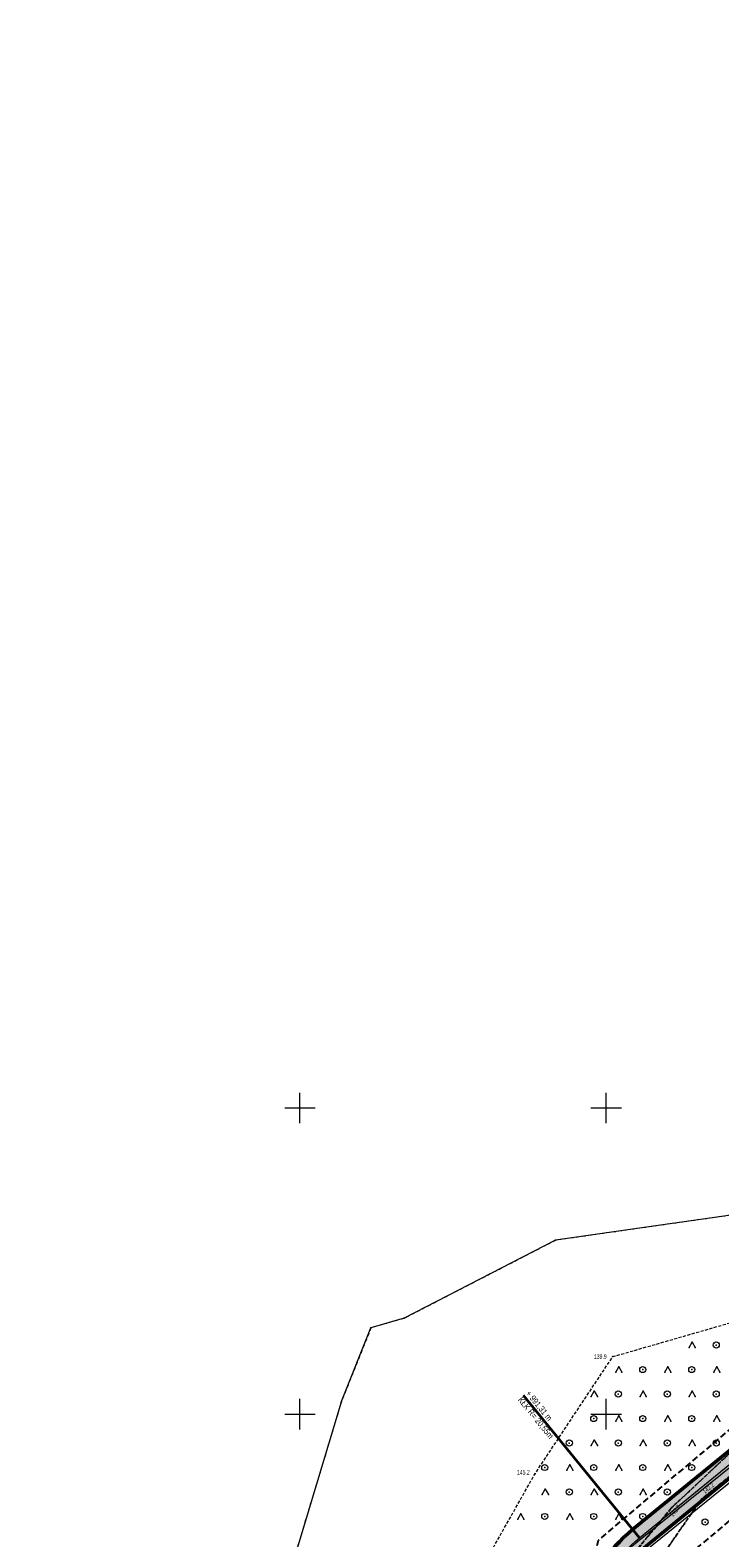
# Model space of a CAD drawing. Extents: x 6456700 to 6518119, y 5963420 to 5980059.
# Tile 246 of 256: x 6512325 to 6512437, y 5967329 to 5967575. Entities that reach past the tile are written whole.
import ezdxf
from ezdxf.enums import TextEntityAlignment as Align

# ---------------------------------------------------------------- set-up
doc = ezdxf.new("R2010")
doc.units = 0
doc.header["$MEASUREMENT"] = 0
for name, pattern in [('L_0_03', [1, 0.5, -0.5]), ('L_0_04', [1.5, 1, -0.5]), ('L_0_52', [1, 0.75, -0.25]), ('L_0_5A', [0.75, 0.5, -0.25])]:
    doc.linetypes.add(name, pattern=pattern)
doc.layers.get('0').update_dxf_attribs({"color": 2, "linetype": 'CONTINUOUS', "lineweight": 5})
for name, color, linetype, lineweight in [('18mm Kreska ciągła', 7, 'CONTINUOUS', 18), ('203_punkt_graniczny', 7, 'CONTINUOUS', 18), ('218_kontur_uzytku_gruntowego', 96, 'L_0_03', 18), ('219_dzialka_ewidencyjna', 7, 'CONTINUOUS', 18), ('35mm Ciągła', 7, 'CONTINUOUS', 35), ('50mm Kreska ciągła', 7, 'CONTINUOUS', 50), ('9mm Kreska ciągła', 252, 'CONTINUOUS', 9), ('jezdnia', 7, 'CONTINUOUS', 18), ('pikieta_naturalna', 7, 'CONTINUOUS', 18), ('pikieta_naturalna_Atr2', 7, 'CONTINUOUS', 18), ('siatka_krzyrzy', 7, 'CONTINUOUS', 18), ('teren_zalesiony', 7, 'CONTINUOUS', 18), ('Zakres', 7, 'CONTINUOUS', 18)]:
    doc.layers.add(name, color=color, linetype=linetype, lineweight=lineweight)
doc.styles.get("Standard").update_dxf_attribs({"font": 'txt', "width": 0.75})
doc.styles.add('Znaczniki', font='GOTHIC.TTF', dxfattribs={"width": 0.7})

# ---------------------------------------------------------------- blocks, each defined once
blk = doc.blocks.new('mdcp_nowa')
at = {"layer": '203_punkt_graniczny', "linetype": 'Continuous', "lineweight": 18}
for points in [[(6495141.74, 5983828.34, 1), (6495141.74, 5983828.43, 1)], [(6495117.04, 5983815.62, 1), (6495117.04, 5983815.71, 1)], [(6495111.59, 5983814.04, 1), (6495111.59, 5983814.12, 1)], [(6495106.74, 5983801.92, 1), (6495106.74, 5983802.01, 1)]]:
    blk.add_hatch(color=18, dxfattribs=at).paths.add_polyline_path(points)
at = {"layer": 'pikieta_naturalna', "linetype": 'Continuous', "lineweight": 18}
for points in [[(6495151.08, 5983809.34, 1), (6495151.08, 5983809.43, 1)], [(6495138.38, 5983790.21, 1), (6495138.38, 5983790.3, 1)], [(6495165.6, 5983786.11, 1), (6495165.6, 5983786.2, 1)], [(6495160.67, 5983784.63, 1), (6495160.67, 5983784.72, 1)]]:
    blk.add_hatch(color=18, dxfattribs=at).paths.add_polyline_path(points)
at = {"layer": '203_punkt_graniczny', "color": 7, "linetype": 'Continuous', "lineweight": 18}
for centre in [(6495141.74, 5983828.39), (6495117.04, 5983815.66), (6495111.59, 5983814.08), (6495106.74, 5983801.97)]:
    blk.add_circle(centre, 0.045, dxfattribs=at)
at = {"layer": '203_punkt_graniczny'}
for p in [(6495141.74, 5983828.39), (6495117.04, 5983815.66), (6495111.59, 5983814.08), (6495106.74, 5983801.97)]:
    blk.add_point(p, dxfattribs=at)
at = {"layer": '218_kontur_uzytku_gruntowego', "lineweight": 18, "flags": 128}
for points in [[(6495180.26, 5983833.91), (6495141.74, 5983828.39)], [(6495141.74, 5983828.39), (6495117.04, 5983815.66)], [(6495117.04, 5983815.66), (6495111.59, 5983814.08)], [(6495111.59, 5983814.08), (6495106.74, 5983801.97)], [(6495106.74, 5983801.97), (6495096.8, 5983769.04)]]:
    blk.add_lwpolyline(points, dxfattribs=at)
at = {"layer": '218_kontur_uzytku_gruntowego'}
for p in [(6495141.74, 5983828.39), (6495141.74, 5983828.39), (6495141.74, 5983828.39), (6495141.74, 5983828.39), (6495117.04, 5983815.66), (6495117.04, 5983815.66), (6495117.04, 5983815.66), (6495117.04, 5983815.66), (6495111.59, 5983814.08), (6495111.59, 5983814.08), (6495111.59, 5983814.08), (6495111.59, 5983814.08), (6495106.74, 5983801.97), (6495106.74, 5983801.97), (6495106.74, 5983801.97), (6495106.74, 5983801.97)]:
    blk.add_point(p, dxfattribs=at)
at = {"layer": '219_dzialka_ewidencyjna', "color": 3, "linetype": 'Continuous', "lineweight": 18, "flags": 128}
for points in [[(6495138.54, 5983714.78), (6495152.31, 5983776.9), (6495207.29, 5983821.11), (6495276.75, 5983886.9), (6495292.09, 5983926.48)], [(6495140.62, 5983714.82), (6495154.08, 5983775.81), (6495208.52, 5983819.89), (6495278.64, 5983885.86), (6495294.24, 5983926.27)], [(6495180.26, 5983833.91), (6495141.74, 5983828.39)], [(6495141.74, 5983828.39), (6495117.04, 5983815.66)], [(6495117.04, 5983815.66), (6495111.59, 5983814.08)], [(6495106.74, 5983801.97), (6495111.59, 5983814.08)], [(6495106.74, 5983801.97), (6495096.8, 5983769.04)]]:
    blk.add_lwpolyline(points, dxfattribs=at)
at = {"layer": '219_dzialka_ewidencyjna', "color": 3}
for p in [(6495141.74, 5983828.39), (6495141.74, 5983828.39), (6495117.04, 5983815.66), (6495117.04, 5983815.66), (6495111.59, 5983814.08), (6495111.59, 5983814.08), (6495106.74, 5983801.97), (6495106.74, 5983801.97)]:
    blk.add_point(p, dxfattribs=at)
at = {"layer": 'jezdnia', "color": 7, "linetype": 'L_0_52', "lineweight": 18, "flags": 128}
blk.add_lwpolyline([(6495195.83, 5982978.97), (6495200.77, 5982990.52), (6495203.76, 5983005.28), (6495200.35, 5983025.82), (6495193.24, 5983036.29), (6495189.14, 5983049.6), (6495185.12, 5983067.8), (6495183.17, 5983077.08), (6495178.19, 5983089.73), (6495174.64, 5983098.86), (6495168.43, 5983115.09), (6495161.55, 5983133.83), (6495154.76, 5983147.58), (6495144.33, 5983166.27), (6495135.54, 5983182.13), (6495131.43, 5983212.99), (6495131.68, 5983233.26), (6495131.46, 5983243.99), (6495128.32, 5983280.81), (6495127.29, 5983298.52), (6495124.19, 5983336.19), (6495123.5, 5983344), (6495121.28, 5983367.92), (6495119.64, 5983396.13), (6495116.73, 5983412.76), (6495117.19, 5983441.35), (6495116.43, 5983457.42), (6495115.48, 5983476.53), (6495115.11, 5983482.62), (6495112.3, 5983484.4), (6495091.45, 5983481.81), (6495091.37, 5983484.19), (6495109.96, 5983486.92), (6495113.25, 5983490.41), (6495113.24, 5983503.43), (6495112.69, 5983521.82), (6495113.13, 5983545.8), (6495113.51, 5983566.95), (6495116.02, 5983585), (6495118.4, 5983609.28), (6495123.42, 5983650.06), (6495131.2, 5983686.54), (6495140.07, 5983719.72), (6495146.41, 5983753.33), (6495149.05, 5983763.24), (6495154.18, 5983776.85), (6495160.67, 5983784.68), (6495175.29, 5983798.4), (6495197.26, 5983816.17), (6495217.4, 5983831.86), (6495238.65, 5983846.53), (6495263.72, 5983869.02), (6495276.39, 5983884.8), (6495285.32, 5983901), (6495289.2, 5983910.41), (6495292.89, 5983924.2), (6495294.78, 5983930.12), (6495299.2, 5983944.93), (6495304.61, 5983964.52), (6495307.5, 5983979.46), (6495307.59, 5983992.22), (6495306.46, 5984009.09), (6495305.69, 5984028.3), (6495305.67, 5984038.17), (6495300.99, 5984057.07), (6495297.28, 5984082.3), (6495291.79, 5984107.54), (6495288.36, 5984130.45), (6495280.64, 5984151.56), (6495274.64, 5984171.22), (6495270.98, 5984181.26), (6495273.99, 5984181.03), (6495276.87, 5984171.8), (6495283.5, 5984152.14), (6495291.35, 5984131.82), (6495294.78, 5984110.77), (6495299.68, 5984081.31), (6495303.27, 5984060.79), (6495332.62, 5984062.58), (6495350.78, 5984065.69), (6495352.73, 5984070.57), (6495357.63, 5984062.1), (6495352.37, 5984062.87), (6495334.16, 5984059.86), (6495303.89, 5984056.79), (6495307.64, 5984045.46), (6495309.06, 5984037.47), (6495310.62, 5984029.01), (6495312.95, 5983997.49), (6495310.44, 5983991.82), (6495310.09, 5983979.31), (6495307.08, 5983963.82), (6495301.68, 5983944.67), (6495295.97, 5983923.79), (6495292.77, 5983913.71), (6495290.13, 5983906.38), (6495284.32, 5983893.37), (6495278.05, 5983883.04), (6495264.46, 5983865.44), (6495239.09, 5983842.69), (6495219.23, 5983829.73), (6495216.93, 5983819.97), (6495223.58, 5983813.84), (6495228.16, 5983809.41), (6495224.21, 5983807.55), (6495214.94, 5983813.05), (6495207.87, 5983817.5), (6495201.24, 5983815.27), (6495178.34, 5983796.41), (6495165.6, 5983786.15), (6495159.73, 5983777.73), (6495154.77, 5983771.17), (6495151.16, 5983759.97), (6495150.26, 5983749.93), (6495142.6, 5983719.51), (6495134.42, 5983684.95), (6495127.4, 5983650.76), (6495120.08, 5983602.2), (6495117.42, 5983578.29), (6495115.94, 5983567.9), (6495115.38, 5983544.13), (6495115.07, 5983520.98), (6495115.65, 5983504.52), (6495116.24, 5983490.91), (6495120.25, 5983487.29), (6495126.33, 5983487.84), (6495143.65, 5983489.58), (6495144.46, 5983486.94), (6495127.88, 5983485.15), (6495121.64, 5983482.36), (6495118.37, 5983476.22), (6495119.55, 5983458.22), (6495119.45, 5983441.1), (6495120.18, 5983413.18), (6495121.99, 5983405.13), (6495126.07, 5983403.29), (6495130.48, 5983403.23), (6495129.73, 5983399.77), (6495124.35, 5983396.96), (6495123.73, 5983368.04), (6495126.63, 5983336.2), (6495129.59, 5983298.85), (6495131.1, 5983280.79), (6495133, 5983262.8), (6495134.25, 5983243.51), (6495134.8, 5983233.03), (6495133.67, 5983213.6), (6495138.07, 5983181.73), (6495146.27, 5983167.62), (6495157.18, 5983147.99), (6495163.68, 5983134.39), (6495170.96, 5983115.51), (6495175.46, 5983104.48), (6495181.17, 5983100.74), (6495199.93, 5983101.55), (6495199.17, 5983099.07), (6495182.34, 5983097.53), (6495180.35, 5983094.32), (6495185.39, 5983081.2), (6495192.07, 5983052.44), (6495195.58, 5983038.04), (6495198.53, 5983033.23), (6495203.76, 5983025.83), (6495206.13, 5983003.89), (6495202.54, 5982989.27), (6495201.18, 5982984.38), (6495199.22, 5982977.33), (6495199.31, 5982965.37), (6495200.17, 5982948.62), (6495203.01, 5982926.24), (6495205.43, 5982907.13), (6495210.02, 5982873.53), (6495214.31, 5982847.66), (6495217.75, 5982836.69), (6495222.16, 5982822), (6495228.36, 5982806.97), (6495230.37, 5982804.25), (6495235.28, 5982800.03), (6495240.12, 5982797.03), (6495226.36, 5982801.25), (6495225.42, 5982799.59), (6495224.16, 5982791.52), (6495222.71, 5982778.54), (6495222.21, 5982760.62), (6495221.26, 5982748.78), (6495217.72, 5982722.5), (6495220.89, 5982699.43), (6495222.63, 5982688.01), (6495226.82, 5982681.43), (6495232.44, 5982678.09), (6495238.57, 5982677.74), (6495238.58, 5982674.2), (6495234.94, 5982674.18), (6495222.7, 5982675.95), (6495211.13, 5982675.67), (6495203.44, 5982672.24), (6495190.56, 5982660.85), (6495183.64, 5982651.87), (6495180.18, 5982645.51), (6495176.56, 5982638.14), (6495173.06, 5982629.9), (6495169.79, 5982622.28), (6495168.95, 5982621.1), (6495167.1, 5982622.09), (6495169.54, 5982629.99), (6495175.88, 5982643.52), (6495181.21, 5982652.88), (6495188.25, 5982661.9), (6495200.25, 5982673.34), (6495211.64, 5982680.53), (6495218.14, 5982692.06), (6495218.39, 5982699.72), (6495215.1, 5982723.62), (6495216.08, 5982729.8), (6495218.41, 5982743.49), (6495220.09, 5982761.04), (6495220.41, 5982779.3), (6495221.74, 5982791.03), (6495222.5, 5982799.07), (6495220.92, 5982803.86), (6495210.51, 5982812.59), (6495206.38, 5982817.94), (6495202.5, 5982823.86), (6495197.41, 5982834.99), (6495191.07, 5982840.79), (6495178.96, 5982851.25), (6495180.72, 5982852.83), (6495192.33, 5982842.82), (6495193.9, 5982841.49), (6495196.29, 5982839.47), (6495200.7, 5982838.43), (6495206.86, 5982825.62), (6495210.11, 5982820.87), (6495214.26, 5982814.71), (6495221.36, 5982809.09), (6495224.36, 5982806.84), (6495223.38, 5982810.9), (6495218.5, 5982823.84), (6495214.57, 5982836.22), (6495211.53, 5982847.15), (6495206.8, 5982872.08), (6495202.64, 5982906.51), (6495199.04, 5982926.21), (6495196.67, 5982948.55), (6495195.68, 5982964.58)], close=True, dxfattribs=at)
at = {"layer": 'jezdnia'}
for p in [(6495165.6, 5983786.15), (6495160.67, 5983784.68)]:
    blk.add_point(p, dxfattribs=at)
at = {"layer": 'pikieta_naturalna', "color": 7, "linetype": 'Continuous', "lineweight": 18}
for centre in [(6495151.08, 5983809.39), (6495138.38, 5983790.26), (6495165.6, 5983786.15), (6495160.67, 5983784.68)]:
    blk.add_circle(centre, 0.045, dxfattribs=at)
at = {"layer": 'pikieta_naturalna'}
for p in [(6495151.08, 5983809.39), (6495138.38, 5983790.26), (6495165.6, 5983786.15), (6495160.67, 5983784.68)]:
    blk.add_point(p, dxfattribs=at)
at = {"layer": 'siatka_krzyrzy', "linetype": 'Continuous', "lineweight": 18, "flags": 128}
for points in [[(6495100, 5983847.5), (6495100, 5983852.5)], [(6495150, 5983847.5), (6495150, 5983852.5)], [(6495097.5, 5983850), (6495102.5, 5983850)], [(6495147.5, 5983850), (6495152.5, 5983850)], [(6495100, 5983797.5), (6495100, 5983802.5)], [(6495150, 5983797.5), (6495150, 5983802.5)], [(6495097.5, 5983800), (6495102.5, 5983800)], [(6495147.5, 5983800), (6495152.5, 5983800)]]:
    blk.add_lwpolyline(points, dxfattribs=at)
at = {"layer": 'teren_zalesiony', "color": 7, "linetype": 'L_0_5A', "lineweight": 18, "flags": 128}
for points in [[(6495091.37, 5983484.19), (6495086.18, 5983506.1), (6495084.89, 5983526.01), (6495107.33, 5983728.35), (6495127.82, 5983771.52), (6495138.38, 5983790.26), (6495151.08, 5983809.39), (6495174.94, 5983816.27), (6495177.32, 5983813.6), (6495181.6, 5983817.42), (6495179.2, 5983820.07), (6495187.87, 5983825.17), (6495217.4, 5983831.86), (6495197.26, 5983816.17), (6495175.29, 5983798.4), (6495160.67, 5983784.68), (6495154.18, 5983776.85), (6495149.95, 5983769.63), (6495149.05, 5983763.24), (6495146.41, 5983753.33), (6495140.07, 5983719.72), (6495131.2, 5983686.54), (6495123.42, 5983650.06), (6495118.4, 5983609.28), (6495116.02, 5983585), (6495113.51, 5983566.95), (6495113.13, 5983545.8), (6495112.69, 5983521.82), (6495113.24, 5983503.43), (6495113.25, 5983490.41), (6495109.96, 5983486.92)], [(6495126.33, 5983487.84), (6495120.25, 5983487.29), (6495116.24, 5983490.91), (6495115.65, 5983504.52), (6495115.07, 5983520.98), (6495115.38, 5983544.13), (6495115.94, 5983567.9), (6495117.42, 5983578.29), (6495120.08, 5983602.2), (6495127.4, 5983650.76), (6495134.42, 5983684.95), (6495142.6, 5983719.51), (6495150.26, 5983749.93), (6495151.16, 5983759.97), (6495156.38, 5983769.03), (6495159.73, 5983777.73), (6495165.6, 5983786.15), (6495178.34, 5983796.41), (6495201.24, 5983815.27), (6495207.87, 5983817.5), (6495214.94, 5983813.05), (6495224.21, 5983807.55), (6495206.66, 5983767.28), (6495174.96, 5983687.08), (6495148.49, 5983563.77), (6495147.97, 5983534.63), (6495143.65, 5983489.58)]]:
    blk.add_lwpolyline(points, close=True, dxfattribs=at)
at = {"layer": 'teren_zalesiony', "color": 7, "linetype": 'Continuous', "lineweight": 18, "flags": 128}
for points in [[(6495163.56, 5983810.87), (6495164.06, 5983811.74)], [(6495164.06, 5983811.74), (6495164.56, 5983810.87)], [(6495151.56, 5983806.87), (6495152.06, 5983807.74)], [(6495152.06, 5983807.74), (6495152.56, 5983806.87)], [(6495159.56, 5983806.87), (6495160.06, 5983807.74)], [(6495160.06, 5983807.74), (6495160.56, 5983806.87)], [(6495167.56, 5983806.87), (6495168.06, 5983807.74)], [(6495168.06, 5983807.74), (6495168.56, 5983806.87)], [(6495147.56, 5983802.87), (6495148.06, 5983803.74)], [(6495148.06, 5983803.74), (6495148.56, 5983802.87)], [(6495155.56, 5983802.87), (6495156.06, 5983803.74)], [(6495156.06, 5983803.74), (6495156.56, 5983802.87)], [(6495163.56, 5983802.87), (6495164.06, 5983803.74)], [(6495164.06, 5983803.74), (6495164.56, 5983802.87)], [(6495151.56, 5983798.87), (6495152.06, 5983799.74)], [(6495152.06, 5983799.74), (6495152.56, 5983798.87)], [(6495159.56, 5983798.87), (6495160.06, 5983799.74)], [(6495160.06, 5983799.74), (6495160.56, 5983798.87)], [(6495167.56, 5983798.87), (6495168.06, 5983799.74)], [(6495168.06, 5983799.74), (6495168.56, 5983798.87)], [(6495147.56, 5983794.87), (6495148.06, 5983795.74)], [(6495148.06, 5983795.74), (6495148.56, 5983794.87)], [(6495155.56, 5983794.87), (6495156.06, 5983795.74)], [(6495156.06, 5983795.74), (6495156.56, 5983794.87)], [(6495163.56, 5983794.87), (6495164.06, 5983795.74)], [(6495164.06, 5983795.74), (6495164.56, 5983794.87)], [(6495143.56, 5983790.87), (6495144.06, 5983791.74)], [(6495144.06, 5983791.74), (6495144.56, 5983790.87)], [(6495151.56, 5983790.87), (6495152.06, 5983791.74)], [(6495152.06, 5983791.74), (6495152.56, 5983790.87)], [(6495159.56, 5983790.87), (6495160.06, 5983791.74)], [(6495160.06, 5983791.74), (6495160.56, 5983790.87)], [(6495139.56, 5983786.87), (6495140.06, 5983787.74)], [(6495140.06, 5983787.74), (6495140.56, 5983786.87)], [(6495147.56, 5983786.87), (6495148.06, 5983787.74)], [(6495148.06, 5983787.74), (6495148.56, 5983786.87)], [(6495155.56, 5983786.87), (6495156.06, 5983787.74)], [(6495156.06, 5983787.74), (6495156.56, 5983786.87)], [(6495135.56, 5983782.87), (6495136.06, 5983783.74)], [(6495136.06, 5983783.74), (6495136.56, 5983782.87)], [(6495143.56, 5983782.87), (6495144.06, 5983783.74)], [(6495144.06, 5983783.74), (6495144.56, 5983782.87)], [(6495151.56, 5983782.87), (6495152.06, 5983783.74)], [(6495152.06, 5983783.74), (6495152.56, 5983782.87)]]:
    blk.add_lwpolyline(points, dxfattribs=at)
at = {"layer": 'teren_zalesiony', "color": 7, "linetype": 'Continuous', "lineweight": 18}
for centre in [(6495167.98, 5983811.28), (6495155.98, 5983807.28), (6495163.98, 5983807.28), (6495151.98, 5983803.28), (6495159.98, 5983803.28), (6495167.98, 5983803.28), (6495147.98, 5983799.28), (6495155.98, 5983799.28), (6495163.98, 5983799.28), (6495143.98, 5983795.28), (6495151.98, 5983795.28), (6495159.98, 5983795.28), (6495167.98, 5983795.28), (6495139.98, 5983791.28), (6495147.98, 5983791.28), (6495155.98, 5983791.28), (6495163.98, 5983791.28), (6495143.98, 5983787.28), (6495151.98, 5983787.28), (6495159.98, 5983787.28), (6495139.98, 5983783.28), (6495147.98, 5983783.28), (6495155.98, 5983783.28), (6495166.16, 5983782.38)]:
    blk.add_circle(centre, 0.5, dxfattribs=at)
at = {"layer": 'teren_zalesiony'}
for p in [(6495163.56, 5983810.87), (6495164.06, 5983811.74), (6495164.06, 5983811.74), (6495164.56, 5983810.87), (6495167.98, 5983811.28), (6495151.08, 5983809.39), (6495151.56, 5983806.87), (6495152.06, 5983807.74), (6495152.06, 5983807.74), (6495152.56, 5983806.87), (6495155.98, 5983807.28), (6495159.56, 5983806.87), (6495160.06, 5983807.74), (6495160.06, 5983807.74), (6495160.56, 5983806.87), (6495163.98, 5983807.28), (6495167.56, 5983806.87), (6495168.06, 5983807.74), (6495168.06, 5983807.74), (6495168.56, 5983806.87), (6495148.06, 5983803.74), (6495148.06, 5983803.74), (6495156.06, 5983803.74), (6495156.06, 5983803.74), (6495164.06, 5983803.74), (6495164.06, 5983803.74), (6495147.56, 5983802.87), (6495148.56, 5983802.87), (6495151.98, 5983803.28), (6495155.56, 5983802.87), (6495156.56, 5983802.87), (6495159.98, 5983803.28), (6495163.56, 5983802.87), (6495164.56, 5983802.87), (6495167.98, 5983803.28), (6495147.98, 5983799.28), (6495151.56, 5983798.87), (6495152.06, 5983799.74), (6495152.06, 5983799.74), (6495152.56, 5983798.87), (6495155.98, 5983799.28), (6495159.56, 5983798.87), (6495160.06, 5983799.74), (6495160.06, 5983799.74), (6495160.56, 5983798.87), (6495163.98, 5983799.28), (6495167.56, 5983798.87), (6495168.06, 5983799.74), (6495168.06, 5983799.74), (6495168.56, 5983798.87), (6495143.98, 5983795.28), (6495147.56, 5983794.87), (6495148.06, 5983795.74), (6495148.06, 5983795.74), (6495148.56, 5983794.87), (6495151.98, 5983795.28), (6495155.56, 5983794.87), (6495156.06, 5983795.74), (6495156.06, 5983795.74), (6495156.56, 5983794.87), (6495159.98, 5983795.28), (6495163.56, 5983794.87), (6495164.06, 5983795.74), (6495164.06, 5983795.74), (6495164.56, 5983794.87), (6495167.98, 5983795.28), (6495139.98, 5983791.28), (6495144.06, 5983791.74), (6495144.06, 5983791.74), (6495147.98, 5983791.28), (6495152.06, 5983791.74), (6495152.06, 5983791.74), (6495155.98, 5983791.28), (6495160.06, 5983791.74), (6495160.06, 5983791.74), (6495163.98, 5983791.28), (6495138.38, 5983790.26), (6495143.56, 5983790.87), (6495144.56, 5983790.87), (6495151.56, 5983790.87), (6495152.56, 5983790.87), (6495159.56, 5983790.87), (6495160.56, 5983790.87), (6495139.56, 5983786.87), (6495140.06, 5983787.74), (6495140.06, 5983787.74), (6495140.56, 5983786.87), (6495143.98, 5983787.28), (6495147.56, 5983786.87), (6495148.06, 5983787.74), (6495148.06, 5983787.74), (6495148.56, 5983786.87), (6495151.98, 5983787.28), (6495155.56, 5983786.87), (6495156.06, 5983787.74), (6495156.06, 5983787.74), (6495156.56, 5983786.87), (6495159.98, 5983787.28), (6495165.6, 5983786.15), (6495136.06, 5983783.74), (6495136.06, 5983783.74), (6495144.06, 5983783.74), (6495144.06, 5983783.74), (6495152.06, 5983783.74), (6495152.06, 5983783.74), (6495160.67, 5983784.68), (6495135.56, 5983782.87), (6495136.56, 5983782.87), (6495139.98, 5983783.28), (6495143.56, 5983782.87), (6495144.56, 5983782.87), (6495147.98, 5983783.28), (6495151.56, 5983782.87), (6495152.56, 5983782.87), (6495155.98, 5983783.28), (6495166.16, 5983782.38)]:
    blk.add_point(p, dxfattribs=at)
at = {"layer": 'Zakres', "linetype": 'L_0_04', "lineweight": 25, "flags": 128}
blk.add_lwpolyline([(6495113.77, 5985050.22), (6495121.12, 5984877.07), (6495125.76, 5984757.87), (6495129.89, 5984649.81), (6495141.08, 5984611.3), (6495145.77, 5984544.53), (6495147.36, 5984487.27), (6495157.22, 5984392.07), (6495162.95, 5984387.45), (6495180.24, 5984384.16), (6495229.5, 5984386.61), (6495251.65, 5984373.41), (6495258.77, 5984357.12), (6495255.44, 5984330.44), (6495250.77, 5984304.39), (6495252.21, 5984282.78), (6495255.46, 5984256.45), (6495254.94, 5984238.25), (6495266.4, 5984211), (6495277.24, 5984182.33), (6495294.2, 5984133.19), (6495300.94, 5984095.37), (6495313.24, 5984037.69), (6495317.44, 5983978.18), (6495300.35, 5983922.18), (6495282.35, 5983883.38), (6495266.21, 5983862.23), (6495242.03, 5983839.67), (6495211.11, 5983816.86), (6495158.26, 5983772.66), (6495130.6, 5983651.16), (6495116.31, 5983543.43), (6495129.51, 5983346.73), (6495134.58, 5983264.71), (6495139.64, 5983186.97), (6495193.25, 5983077.94), (6495199.2, 5983041.97), (6495206.23, 5983026), (6495208.96, 5983004.88), (6495202.27, 5982979.48), (6495202.42, 5982950.13), (6495209.35, 5982897.38), (6495215.97, 5982850.34), (6495228.6, 5982809.97), (6495226.85, 5982778.82), (6495225.04, 5982750.56), (6495220.26, 5982723.37), (6495226.54, 5982679.97), (6495206.06, 5982669.48), (6495192.68, 5982657.71), (6495184.57, 5982648.65), (6495174.78, 5982624.58), (6495164.23, 5982604.61), (6495150.7, 5982588.3), (6495137.69, 5982582.43), (6495118.26, 5982573.75), (6495100.35, 5982558.42), (6495090.36, 5982544.99), (6495075.87, 5982519.06), (6495060.83, 5982499.68), (6495049.41, 5982485.49), (6495035.07, 5982459.7), (6495006.7, 5982406.64), (6494980.89, 5982351.84), (6494944.35, 5982293.29), (6494925.72, 5982250.11), (6494905.2, 5982190.37), (6494898.43, 5982153.5), (6494879.51, 5982063.89), (6494864.14, 5981992.66), (6494816.93, 5981768.61), (6494777.79, 5981577.7), (6494739.84, 5981394.72), (6494718.65, 5981297.89), (6494716.45, 5981237.31), (6494738.62, 5981208.21), (6494776.48, 5981173.06), (6494817.16, 5981137.44), (6494847.63, 5981109.8), (6494877.39, 5981077.08), (6494912.75, 5981030.55), (6494916.06, 5981014.71), (6494903.86, 5980957.01), (6494916.13, 5980953.51), (6494892.32, 5980927.59), (6494850.7, 5980858.8), (6494806.81, 5980779.89), (6494785.1, 5980753.49), (6494715.22, 5980723.29), (6494679.96, 5980686.78), (6494651.35, 5980651.29), (6494549.14, 5980683.24), (6494511.84, 5980659.66), (6494443.61, 5980630.33), (6494428.78, 5980598.6), (6494431.58, 5980579.46), (6494420.56, 5980549.76), (6494416.45, 5980528.2), (6494403.86, 5980507.16), (6494388.89, 5980482.96), (6494365.32, 5980407.99), (6494335.67, 5980315.15), (6494332.29, 5980297.41), (6494335.1, 5980278.18), (6494347.25, 5980254.84), (6494336.79, 5980250.09), (6494300.04, 5980271.34), (6494320.8, 5980301.43), (6494336.81, 5980349.17), (6494344.85, 5980380.92), (6494360.85, 5980437.13), (6494374.18, 5980476.38), (6494386.14, 5980498.84), (6494403.02, 5980528.52), (6494411.33, 5980563.19), (6494420.84, 5980586.25), (6494420.25, 5980601.11), (6494434.95, 5980635.94), (6494446.75, 5980644.99), (6494465.77, 5980647.27), (6494513.02, 5980669.46), (6494507.85, 5980679.68), (6494547.89, 5980705.83), (6494570.06, 5980691.34), (6494636.17, 5980669.05), (6494706.14, 5980756.86), (6494742.78, 5980772.58), (6494798.53, 5980814.27), (6494826.12, 5980867.97), (6494849.57, 5980908.6), (6494845.35, 5980942.01), (6494853.94, 5980970.83), (6494891.08, 5980960.54), (6494890.11, 5980965.73), (6494903.94, 5981025.69), (6494869.98, 5981070.3), (6494770.97, 5981160.58), (6494728.18, 5981200.64), (6494706.13, 5981229.56), (6494707.94, 5981299.75), (6494728.84, 5981398.1), (6494767.06, 5981580.19), (6494806.17, 5981770.55), (6494854.36, 5981994.76), (6494869.73, 5982065.97), (6494888.61, 5982155.44), (6494891.67, 5982173.95), (6494895.82, 5982197.45), (6494916.38, 5982253.72), (6494935.47, 5982297.95), (6494954.97, 5982331.67), (6494972.09, 5982356.64), (6494997.76, 5982411.14), (6495026.29, 5982464.48), (6495041.09, 5982491.09), (6495052.99, 5982505.88), (6495067.51, 5982524.6), (6495081.94, 5982550.43), (6495092.99, 5982565.28), (6495112.86, 5982582.29), (6495133.59, 5982591.55), (6495144.48, 5982596.46), (6495155.87, 5982610.19), (6495165.7, 5982628.8), (6495175.96, 5982654.03), (6495185.62, 5982664.83), (6495200.4, 5982677.82), (6495212.49, 5982688.04), (6495209.64, 5982723.43), (6495215.22, 5982750.57), (6495216.87, 5982779.54), (6495218.31, 5982809.31), (6495206.86, 5982847.92), (6495199.44, 5982894.74), (6495192.11, 5982948.71), (6495190.16, 5982979.24), (6495183.47, 5983075.16), (6495129.79, 5983184.34), (6495124.6, 5983264.07), (6495119.53, 5983346.09), (6495106.27, 5983543.75), (6495120.74, 5983652.9), (6495148.75, 5983779.42), (6495204.15, 5983826.04), (6495273.41, 5983889.36), (6495288.53, 5983927.42), (6495300.83, 5983964.69), (6495303.91, 5983980.14), (6495301.32, 5984039.55), (6495291.1, 5984093.63), (6495284.5, 5984130.67), (6495267.84, 5984178.93), (6495257.12, 5984207.3), (6495244.96, 5984236.19), (6495244.79, 5984255.42), (6495242.25, 5984281.97), (6495240.71, 5984304.95), (6495245.55, 5984331.94), (6495248.51, 5984355.64), (6495243.77, 5984366.47), (6495226.98, 5984376.47), (6495179.54, 5984374.12), (6495158.61, 5984378.09), (6495147.7, 5984386.91), (6495137.38, 5984486.61), (6495135.78, 5984544.04), (6495131.18, 5984609.54), (6495119.95, 5984648.2), (6495115.76, 5984757.49), (6495111.12, 5984876.67), (6495103.73, 5985050.93), (6495109.36, 5985081.73), (6495120.41, 5985085.88)], close=True, dxfattribs=at)
at = {"layer": 'pikieta_naturalna_Atr2', "color": 7, "lineweight": 15, "width": 0.66}
for s, p in [('139.9', (6495148.01, 5983809.78)), ('145.2', (6495135.44, 5983790.88))]:
    blk.add_text(s, height=0.75, dxfattribs=at).set_placement(p, align=Align.TOP_LEFT)
for s, rotation, p in [('142.2', 38.8, (6495165.65, 5983787.56)), ('142.7', 50.3, (6495160.31, 5983783.65))]:
    blk.add_text(s, height=0.75, rotation=rotation, dxfattribs=at).set_placement(p, align=Align.TOP_LEFT)

msp = doc.modelspace()

# ---------------------------------------------------------------- block references
at = {"linetype": 'ByBlock'}
msp.add_blockref('mdcp_nowa', (17268.786, -16450.998), dxfattribs=at)

# ---------------------------------------------------------------- next in the draw order: hatches: boundary and pattern name
at = {"layer": '9mm Kreska ciągła'}
h = msp.add_hatch(dxfattribs=at)
h.set_pattern_fill('SAND_AND_LIME', color=4, scale=0.1)
h.set_pattern_definition([(37.5, (6512162.38958, 5966557.36103), (-0.006803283, 0.208096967), [0, -0.16416, 0, -0.1836, 0, -0.1755]), (7.5, (6512162.38958, 5966557.36103), (0.191135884, 0.304791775), [0, -0.08856, 0, -0.14796, 0, -0.0567]), (327.5, (6512162.25674, 5966557.36103), (0.33632732, 0.000611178), [0, -0.054, 0, -0.1944, 0, -0.2538]), (317.5, (6512162.25674, 5966557.36103), (0.324661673, 0.09478896), [0, -0.027, 0, -0.12744, 0, -0.1458])])
edge = h.paths.add_edge_path()
edge.add_arc((6512516.367, 5967810.283), 3, 311.58691, 347.30622, ccw=False)
edge.add_arc((6512523.503, 5967802.242), 7.75, 131.58691, 180.78045)
edge.add_line((6512515.753, 5967802.137), (6512515.839, 5967795.832))
edge.add_arc((6512568.134, 5967796.544), 52.3, 180.78045, 202.28878)
edge.add_line((6512519.742, 5967776.708), (6512533.586, 5967742.935))
edge.add_arc((6512443.186, 5967705.88), 97.7, 19.24547, 22.28878, ccw=False)
edge.add_line((6512535.426, 5967738.083), (6512551.885, 5967690.939))
edge.add_arc((6512459.645, 5967658.735), 97.7, 10.33082, 19.24547, ccw=False)
edge.add_line((6512555.761, 5967676.256), (6512567.725, 5967610.623))
edge.add_arc((6512717.556, 5967637.935), 152.3, 190.33082, 193.90778)
edge.add_line((6512569.721, 5967601.328), (6512572.468, 5967590.235))
edge.add_arc((6512477.632, 5967566.752), 97.7, 359.59588, 373.90778, ccw=False)
edge.add_line((6512575.33, 5967566.063), (6512575.106, 5967534.367))
edge.add_arc((6512497.408, 5967534.915), 77.7, 343.87223, 359.59588, ccw=False)
edge.add_line((6512572.05, 5967513.331), (6512569.54, 5967504.651))
edge.add_arc((6512475.685, 5967531.79), 97.7, 339.08524, 343.87223, ccw=False)
edge.add_line((6512566.948, 5967496.914), (6512545.985, 5967442.059))
edge.add_arc((6512524.78, 5967450.162), 22.7, 313.28749, 339.08524, ccw=False)
edge.add_line((6512540.345, 5967433.638), (6512504.063, 5967399.463))
edge.add_line((6512504.063, 5967399.463), (6512490.766, 5967386.938))
edge.add_arc((6512149.514, 5967749.225), 497.7, 309.16671, 313.28749, ccw=False)
edge.add_line((6512463.851, 5967363.353), (6512423.112, 5967330.167))
edge.add_arc((6512437.196, 5967312.877), 22.3, 129.16671, 169.68124)
edge.add_line((6512415.257, 5967316.872), (6512407.758, 5967275.686))
edge.add_arc((6511918.108, 5967364.836), 497.7, 347.25294, 349.68124, ccw=False)
edge.add_line((6512403.541, 5967255.02), (6512392.372, 5967205.646))
edge.add_arc((6512443.383, 5967194.106), 52.3, 167.25294, 172.4126)
edge.add_line((6512391.541, 5967201.011), (6512377.704, 5967097.137))
edge.add_arc((6512429.546, 5967090.232), 52.3, 172.4126, 183.94454)
edge.add_line((6512377.37, 5967086.634), (6512388.786, 5966921.07))
edge.add_arc((6510894.634, 5966818.042), 1497.7, 3.606413, 3.944541, ccw=False)
edge.add_line((6512389.368, 5966912.251), (6512395.777, 5966810.575))
edge.add_arc((6510402.033, 5966684.915), 1997.7, 2.742456, 3.606413, ccw=False)
edge.add_line((6512397.445, 5966780.498), (6512399.171, 5966744.457))
edge.add_arc((6512436.429, 5966746.242), 37.3, 182.74246, 206.08851)
edge.add_line((6512402.929, 5966729.839), (6512452.864, 5966627.857))
edge.add_arc((6512432.477, 5966617.874), 22.7, 6.26714, 26.08851, ccw=False)
edge.add_line((6512455.041, 5966620.352), (6512460.451, 5966571.093))
edge.add_arc((6515444.811, 5966898.838), 3002.303, 186.267142, 186.338012)
edge.add_line((6512460.859, 5966567.402), (6512461.669, 5966560.109))
edge.add_line((6512461.669, 5966560.109), (6512460.465, 5966557.361))
edge.add_line((6512460.465, 5966557.361), (6512465.434, 5966557.916))
edge.add_line((6512465.434, 5966557.916), (6512464.337, 5966567.789))
edge.add_arc((6515444.811, 5966898.838), 2998.803, 186.267142, 186.338012, ccw=False)
edge.add_line((6512463.93, 5966571.475), (6512458.52, 5966620.734))
edge.add_arc((6512432.477, 5966617.874), 26.2, 6.26714, 26.08851)
edge.add_line((6512456.008, 5966629.396), (6512406.072, 5966731.378))
edge.add_arc((6512436.429, 5966746.242), 33.8, 182.74246, 206.08851, ccw=False)
edge.add_line((6512402.667, 5966744.625), (6512400.941, 5966780.666))
edge.add_arc((6510402.033, 5966684.915), 2001.2, 2.742456, 3.606413)
edge.add_line((6512399.27, 5966810.795), (6512392.862, 5966912.471))
edge.add_arc((6510894.634, 5966818.042), 1501.2, 3.606413, 3.944541)
edge.add_line((6512392.278, 5966921.311), (6512380.862, 5967086.875))
edge.add_arc((6512429.546, 5967090.232), 48.8, 172.4126, 183.94454, ccw=False)
edge.add_line((6512381.174, 5967096.675), (6512395.01, 5967200.549))
edge.add_arc((6512443.383, 5967194.106), 48.8, 167.25294, 172.4126, ccw=False)
edge.add_line((6512395.786, 5967204.873), (6512406.955, 5967254.247))
edge.add_arc((6511918.108, 5967364.836), 501.2, 347.25294, 349.68124)
edge.add_line((6512411.202, 5967275.059), (6512418.7, 5967316.245))
edge.add_arc((6512437.196, 5967312.877), 18.8, 129.16671, 169.68124, ccw=False)
edge.add_line((6512425.323, 5967327.453), (6512466.061, 5967360.639))
edge.add_arc((6512149.514, 5967749.225), 501.2, 309.16671, 313.28749)
edge.add_line((6512493.166, 5967384.391), (6512506.462, 5967396.915))
edge.add_line((6512506.462, 5967396.915), (6512542.744, 5967431.09))
edge.add_arc((6512524.78, 5967450.162), 26.2, 313.28749, 339.08524)
edge.add_line((6512549.254, 5967440.809), (6512570.217, 5967495.664))
edge.add_arc((6512475.685, 5967531.79), 101.2, 339.08524, 343.87223)
edge.add_line((6512572.902, 5967503.679), (6512575.412, 5967512.359))
edge.add_arc((6512497.408, 5967534.915), 81.2, 343.87223, 359.59588)
edge.add_line((6512578.606, 5967534.342), (6512578.829, 5967566.038))
edge.add_arc((6512477.632, 5967566.752), 101.2, 359.59588, 373.90778)
edge.add_line((6512575.865, 5967591.076), (6512573.118, 5967602.169))
edge.add_arc((6512717.556, 5967637.935), 148.8, 190.33082, 193.90778, ccw=False)
edge.add_line((6512571.168, 5967611.25), (6512559.204, 5967676.884))
edge.add_arc((6512459.645, 5967658.735), 101.2, 10.33082, 19.24547)
edge.add_line((6512555.189, 5967692.092), (6512538.73, 5967739.237))
edge.add_arc((6512443.186, 5967705.88), 101.2, 19.24547, 22.28878)
edge.add_line((6512536.824, 5967744.262), (6512522.98, 5967778.036))
edge.add_arc((6512568.134, 5967796.544), 48.8, 180.78045, 202.28878, ccw=False)
edge.add_line((6512519.339, 5967795.88), (6512519.305, 5967798.372))
edge.add_arc((6512522.305, 5967798.413), 3, 27.73692, 180.78045, ccw=False)
edge.add_line((6512524.96, 5967799.809), (6512519.294, 5967809.624))

# ---------------------------------------------------------------- next in the draw order: linework, layer by layer
at = {"layer": '18mm Kreska ciągła', "color": 4, "ltscale": 0.1}
msp.add_lwpolyline([(6512404.501, 5966730.608, -0.1022202), (6512400.919, 5966744.541), (6512399.193, 5966780.582, 0.0037697), (6512397.523, 5966810.685), (6512391.115, 5966912.361, 0.0014754), (6512390.532, 5966921.19), (6512379.116, 5967086.754, -0.0503601), (6512379.439, 5967096.906), (6512393.275, 5967200.78, -0.0225171), (6512394.079, 5967205.26), (6512405.248, 5967254.633, 0.0105959), (6512409.48, 5967275.372), (6512416.979, 5967316.558, -0.1786428), (6512424.217, 5967328.81), (6512464.956, 5967361.996, 0.0179822), (6512491.966, 5967385.664), (6512541.545, 5967432.364, 0.1130418), (6512547.619, 5967441.434), (6512568.583, 5967496.289, 0.0208902), (6512571.221, 5967504.165), (6512573.731, 5967512.845, 0.0687152), (6512576.856, 5967534.354), (6512577.079, 5967566.051, 0.0625287), (6512574.166, 5967590.656)], format="xyb", dxfattribs=at)
at = {"layer": '35mm Ciągła'}
msp.add_line((6512424.217, 5967328.81), (6512405.27, 5967352.069), dxfattribs=at)
at = {"layer": '50mm Kreska ciągła', "color": 5, "ltscale": 0.1}
for points in [[(6512572.468, 5967590.235, -0.0625287), (6512575.33, 5967566.063), (6512575.106, 5967534.367, -0.0687152), (6512572.05, 5967513.331), (6512569.54, 5967504.651, -0.0208902), (6512566.948, 5967496.914), (6512545.985, 5967442.059, -0.1130418), (6512540.345, 5967433.638), (6512504.063, 5967399.463), (6512490.766, 5967386.938, -0.0179822), (6512463.851, 5967363.353), (6512423.112, 5967330.167, 0.1786428), (6512415.257, 5967316.872), (6512407.758, 5967275.686, -0.0105959), (6512403.541, 5967255.02), (6512392.372, 5967205.646, 0.0225171), (6512391.541, 5967201.011), (6512377.704, 5967097.137, 0.0503601)], [(6512381.174, 5967096.675), (6512395.01, 5967200.549, -0.0225171), (6512395.786, 5967204.873), (6512406.955, 5967254.247, 0.0105959), (6512411.202, 5967275.059), (6512418.7, 5967316.245, -0.1786428), (6512425.323, 5967327.453), (6512466.061, 5967360.639, 0.0179822), (6512493.166, 5967384.391), (6512506.462, 5967396.915), (6512542.744, 5967431.09, 0.1130418), (6512549.254, 5967440.809), (6512570.217, 5967495.664, 0.0208902), (6512572.902, 5967503.679), (6512575.412, 5967512.359, 0.0687152), (6512578.606, 5967534.342), (6512578.829, 5967566.038, 0.0625287), (6512575.865, 5967591.076)]]:
    msp.add_lwpolyline(points, format="xyb", dxfattribs=at)

# ---------------------------------------------------------------- next in the draw order: texts
at = {"layer": '18mm Kreska ciągła', "insert": (6512405.27, 5967352.069), "char_height": 1, "attachment_point": 4, "rotation": 309.16671, "style": 'Znaczniki'}
msp.add_mtext('+ 991,31 m\\PKŁK R= 20,55m', dxfattribs=at)

doc.saveas('drawing.dxf')
